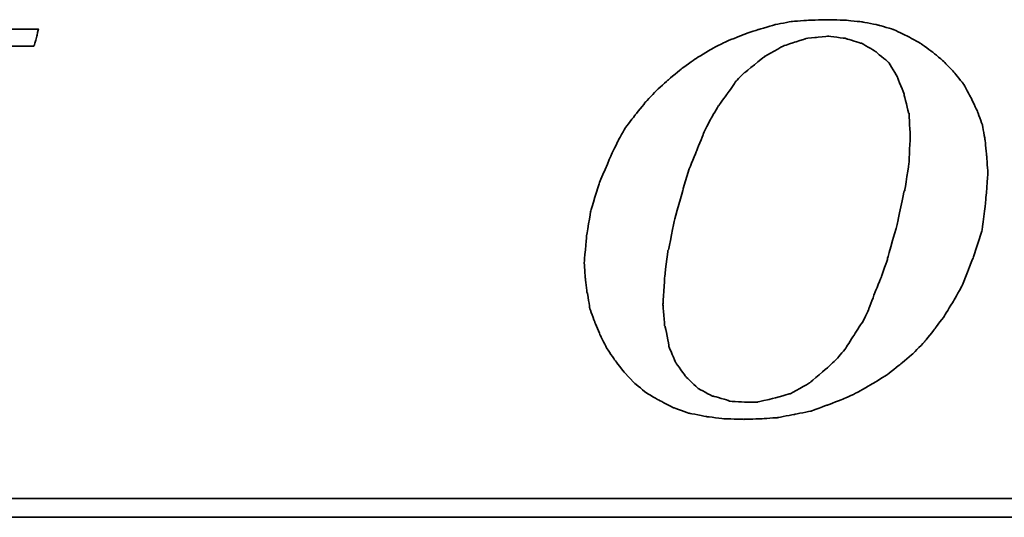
# Model space of a CAD drawing. Header units: millimetres. Extents: x 292 to 530, y -188 to -115.
# Tile 30 of 49: x 466 to 470, y -166 to -164. Entities that reach past the tile are written whole.
import ezdxf

# ---------------------------------------------------------------- set-up
doc = ezdxf.new("R2010")
doc.units = ezdxf.units.MM
doc.header["$LTSCALE"] = 0.1
doc.layers.add('DIM', color=4, linetype='CONTINUOUS')
doc.layers.add('layer 1', color=7, linetype='CONTINUOUS')

# ---------------------------------------------------------------- blocks, each defined once
blk = doc.blocks.new('TBI MOTION logo(完整正式版)')
at = {"layer": 'layer 1', "color": 22, "lineweight": 35}
for points, knots in [([(-11.34375, -6.98375), (-11.34375, -6.98375), (-10.91375, -7.43875), (-10.91375, -7.43875), (-10.91375, -7.43875), (-10.91375, -7.43875), (-10.38625, -7.87125), (-10.38625, -7.87125), (-10.38625, -7.87125), (-10.38625, -7.87125), (-9.81125, -8.20375), (-9.81125, -8.20375), (-9.81125, -8.20375), (-9.81125, -8.20375), (-9.21125, -8.51875), (-9.21125, -8.51875), (-9.21125, -8.51875), (-9.21125, -8.51875), (-8.51625, -8.75875), (-8.51625, -8.75875), (-8.51625, -8.75875), (-8.51625, -8.75875), (-7.77125, -8.90375), (-7.77125, -8.90375), (-7.77125, -8.90375), (-7.77125, -8.90375), (-6.97875, -8.99875), (-6.97875, -8.99875), (-6.97875, -8.99875), (-6.97875, -8.99875), (-6.14125, -9.02375), (-6.14125, -9.02375), (-6.14125, -9.02375), (-6.14125, -9.02375), (-5.37125, -8.99875), (-5.37125, -8.99875), (-5.37125, -8.99875), (-5.37125, -8.99875), (-4.65375, -8.94875), (-4.65375, -8.94875), (-4.65375, -8.94875), (-4.65375, -8.94875), (-3.93375, -8.80625), (-3.93375, -8.80625), (-3.93375, -8.80625), (-3.93375, -8.80625), (-3.21375, -8.66375), (-3.21375, -8.66375), (-3.21375, -8.66375), (-3.21375, -8.66375), (-2.49375, -8.39875), (-2.49375, -8.39875), (-2.49375, -8.39875), (-2.49375, -8.39875), (-1.79875, -8.13375), (-1.79875, -8.13375), (-1.79875, -8.13375), (-1.79875, -8.13375), (-1.17375, -7.84375), (-1.17375, -7.84375), (-1.17375, -7.84375), (-1.17375, -7.84375), (-0.52375, -7.46375), (-0.52375, -7.46375), (-0.52375, -7.46375), (-0.52375, -7.46375), (0.10124, -7.07875), (0.10124, -7.07875), (0.10124, -7.07875), (0.10124, -7.07875), (0.67625, -6.62375), (0.67625, -6.62375), (0.67625, -6.62375), (0.67625, -6.62375), (1.24874, -6.14375), (1.24874, -6.14375), (1.24874, -6.14375), (1.24874, -6.14375), (1.72874, -5.64125), (1.72874, -5.64125), (1.72874, -5.64125), (1.72874, -5.64125), (2.18624, -5.06375), (2.18624, -5.06375), (2.18624, -5.06375), (2.18624, -5.06375), (2.61625, -4.48874), (2.61625, -4.48874), (2.61625, -4.48874), (2.61625, -4.48874), (3.00125, -3.83874), (3.00125, -3.83874), (3.00125, -3.83874), (3.00125, -3.83874), (3.36124, -3.21374), (3.36124, -3.21374), (3.36124, -3.21374), (3.36124, -3.21374), (3.84374, -1.99125), (3.84374, -1.99125), (3.84374, -1.99125), (3.84374, -1.99125), (4.22625, -0.81875), (4.22625, -0.81875), (4.22625, -0.81875), (4.22625, -0.81875), (4.39125, 0.45624), (4.39125, 0.45624), (4.39125, 0.45624), (4.39125, 0.45624), (4.48874, 1.70124), (4.48874, 1.70124), (4.48874, 1.70124), (4.48874, 1.70124), (4.43874, 2.44625), (4.43874, 2.44625), (4.43874, 2.44625), (4.43874, 2.44625), (4.36874, 3.14125), (4.36874, 3.14125), (4.36874, 3.14125), (4.36874, 3.14125), (4.25125, 3.81125), (4.25125, 3.81125), (4.25125, 3.81125), (4.25125, 3.81125), (4.03124, 4.41125), (4.03124, 4.41125), (4.03124, 4.41125), (4.03124, 4.41125), (3.74374, 5.01125), (3.74374, 5.01125), (3.74374, 5.01125), (3.74374, 5.01125), (3.43124, 5.58875), (3.43124, 5.58875), (3.43124, 5.58875), (3.43124, 5.58875), (3.02625, 6.09125), (3.02625, 6.09125), (3.02625, 6.09125), (3.02625, 6.09125), (2.59374, 6.54875), (2.59374, 6.54875), (2.59374, 6.54875), (2.59374, 6.54875), (2.09124, 6.98125), (2.09124, 6.98125), (2.09124, 6.98125), (2.09124, 6.98125), (1.56124, 7.36625), (1.56124, 7.36625), (1.56124, 7.36625), (1.56124, 7.36625), (0.98624, 7.67625), (0.98624, 7.67625), (0.98624, 7.67625), (0.98624, 7.67625), (0.38624, 7.96375), (0.38624, 7.96375), (0.38624, 7.96375), (0.38624, 7.96375), (-0.25875, 8.15625), (-0.25875, 8.15625), (-0.25875, 8.15625), (-0.25875, 8.15625), (-0.98125, 8.30125), (-0.98125, 8.30125), (-0.98125, 8.30125), (-0.98125, 8.30125), (-1.70124, 8.37125), (-1.70124, 8.37125), (-1.70124, 8.37125), (-1.70124, 8.37125), (-2.49375, 8.39624), (-2.49375, 8.39624), (-2.49375, 8.39624), (-2.49375, 8.39624), (-3.28625, 8.37125), (-3.28625, 8.37125), (-3.28625, 8.37125), (-3.28625, 8.37125), (-4.05125, 8.32125), (-4.05125, 8.32125), (-4.05125, 8.32125), (-4.05125, 8.32125), (-4.77375, 8.18125), (-4.77375, 8.18125), (-4.77375, 8.18125), (-4.77375, 8.18125), (-5.51625, 7.96375), (-5.51625, 7.96375), (-5.51625, 7.96375), (-5.51625, 7.96375), (-6.21125, 7.72625), (-6.21125, 7.72625), (-6.21125, 7.72625), (-6.21125, 7.72625), (-6.92875, 7.43625), (-6.92875, 7.43625), (-6.92875, 7.43625), (-6.92875, 7.43625), (-7.57875, 7.10125), (-7.57875, 7.10125), (-7.57875, 7.10125), (-7.57875, 7.10125), (-8.24875, 6.69125), (-8.24875, 6.69125), (-8.24875, 6.69125), (-8.24875, 6.69125), (-8.84875, 6.26125), (-8.84875, 6.26125), (-8.84875, 6.26125), (-8.84875, 6.26125), (-9.42625, 5.78125), (-9.42625, 5.78125), (-9.42625, 5.78125), (-9.42625, 5.78125), (-9.95375, 5.30125), (-9.95375, 5.30125), (-9.95375, 5.30125), (-9.95375, 5.30125), (-10.43375, 4.79624), (-10.43375, 4.79624), (-10.43375, 4.79624), (-10.43375, 4.79624), (-10.88875, 4.22125), (-10.88875, 4.22125), (-10.88875, 4.22125), (-10.88875, 4.22125), (-11.29875, 3.69375), (-11.29875, 3.69375), (-11.29875, 3.69375), (-11.29875, 3.69375), (-11.63375, 3.09125), (-11.63375, 3.09125), (-11.63375, 3.09125), (-11.63375, 3.09125), (-11.91875, 2.49625), (-11.91875, 2.49625), (-11.91875, 2.49625), (-11.91875, 2.49625), (-12.44875, 1.24625), (-12.44875, 1.24625), (-12.44875, 1.24625), (-12.44875, 1.24625), (-12.80875, 0.06874), (-12.80875, 0.06874), (-12.80875, 0.06874), (-12.80875, 0.06874), (-12.99875, -1.07875), (-12.99875, -1.07875), (-12.99875, -1.07875), (-12.99875, -1.07875), (-13.09375, -2.18375), (-13.09375, -2.18375), (-13.09375, -2.18375), (-13.09375, -2.18375), (-13.04875, -2.85375), (-13.04875, -2.85375), (-13.04875, -2.85375), (-13.04875, -2.85375), (-12.97375, -3.50375), (-12.97375, -3.50375), (-12.97375, -3.50375), (-12.97375, -3.50375), (-12.95375, -3.50375), (-12.95375, -3.50375), (-12.95375, -3.50375), (-12.95375, -3.50375), (-12.85375, -4.17375), (-12.85375, -4.17375), (-12.85375, -4.17375), (-12.85375, -4.17375), (-12.63875, -4.77624), (-12.63875, -4.77624), (-12.63875, -4.77624), (-12.63875, -4.77624), (-12.39875, -5.35125), (-12.39875, -5.35125), (-12.39875, -5.35125), (-12.39875, -5.35125), (-12.11375, -5.92875), (-12.11375, -5.92875), (-12.11375, -5.92875), (-12.11375, -5.92875), (-11.75375, -6.45375), (-11.75375, -6.45375), (-11.75375, -6.45375), (-11.75375, -6.45375), (-11.34375, -6.98375), (-11.34375, -6.98375)], [0, 0, 0, 0, 0.01369863, 0.01369863, 0.01369863, 0.01369864, 0.02739726, 0.02739726, 0.02739726, 0.02739727, 0.04109589, 0.04109589, 0.04109589, 0.0410959, 0.05479452, 0.05479452, 0.05479452, 0.05479453, 0.06849315, 0.06849315, 0.06849315, 0.06849316, 0.08219178, 0.08219178, 0.08219178, 0.08219179, 0.09589041, 0.09589041, 0.09589041, 0.09589042, 0.10958904, 0.10958904, 0.10958904, 0.10958905, 0.12328767, 0.12328767, 0.12328767, 0.12328768, 0.1369863, 0.1369863, 0.1369863, 0.13698631, 0.15068493, 0.15068493, 0.15068493, 0.15068494, 0.16438356, 0.16438356, 0.16438356, 0.16438357, 0.17808219, 0.17808219, 0.17808219, 0.1780822, 0.19178082, 0.19178082, 0.19178082, 0.19178083, 0.20547945, 0.20547945, 0.20547945, 0.20547946, 0.21917808, 0.21917808, 0.21917808, 0.21917809, 0.23287671, 0.23287671, 0.23287671, 0.23287672, 0.24657534, 0.24657534, 0.24657534, 0.24657535, 0.26027397, 0.26027397, 0.26027397, 0.26027398, 0.2739726, 0.2739726, 0.2739726, 0.27397261, 0.28767123, 0.28767123, 0.28767123, 0.28767124, 0.30136986, 0.30136986, 0.30136986, 0.30136987, 0.31506849, 0.31506849, 0.31506849, 0.3150685, 0.32876712, 0.32876712, 0.32876712, 0.32876713, 0.34246575, 0.34246575, 0.34246575, 0.34246576, 0.35616438, 0.35616438, 0.35616438, 0.35616439, 0.36986301, 0.36986301, 0.36986301, 0.36986302, 0.38356164, 0.38356164, 0.38356164, 0.38356165, 0.39726027, 0.39726027, 0.39726027, 0.39726028, 0.4109589, 0.4109589, 0.4109589, 0.41095891, 0.42465753, 0.42465753, 0.42465753, 0.42465754, 0.43835616, 0.43835616, 0.43835616, 0.43835617, 0.45205479, 0.45205479, 0.45205479, 0.4520548, 0.46575342, 0.46575342, 0.46575342, 0.46575343, 0.47945205, 0.47945205, 0.47945205, 0.47945206, 0.49315068, 0.49315068, 0.49315068, 0.49315069, 0.50684932, 0.50684932, 0.50684932, 0.50684933, 0.52054795, 0.52054795, 0.52054795, 0.52054796, 0.53424658, 0.53424658, 0.53424658, 0.53424659, 0.54794521, 0.54794521, 0.54794521, 0.54794522, 0.56164384, 0.56164384, 0.56164384, 0.56164385, 0.57534247, 0.57534247, 0.57534247, 0.57534248, 0.5890411, 0.5890411, 0.5890411, 0.58904111, 0.60273973, 0.60273973, 0.60273973, 0.60273974, 0.61643836, 0.61643836, 0.61643836, 0.61643837, 0.63013699, 0.63013699, 0.63013699, 0.630137, 0.64383562, 0.64383562, 0.64383562, 0.64383563, 0.65753425, 0.65753425, 0.65753425, 0.65753426, 0.67123288, 0.67123288, 0.67123288, 0.67123289, 0.68493151, 0.68493151, 0.68493151, 0.68493152, 0.69863014, 0.69863014, 0.69863014, 0.69863015, 0.71232877, 0.71232877, 0.71232877, 0.71232878, 0.7260274, 0.7260274, 0.7260274, 0.72602741, 0.73972603, 0.73972603, 0.73972603, 0.73972604, 0.75342466, 0.75342466, 0.75342466, 0.75342467, 0.76712329, 0.76712329, 0.76712329, 0.7671233, 0.78082192, 0.78082192, 0.78082192, 0.78082193, 0.79452055, 0.79452055, 0.79452055, 0.79452056, 0.80821918, 0.80821918, 0.80821918, 0.80821919, 0.82191781, 0.82191781, 0.82191781, 0.82191782, 0.83561644, 0.83561644, 0.83561644, 0.83561645, 0.84931507, 0.84931507, 0.84931507, 0.84931508, 0.8630137, 0.8630137, 0.8630137, 0.86301371, 0.87671233, 0.87671233, 0.87671233, 0.87671234, 0.89041096, 0.89041096, 0.89041096, 0.89041097, 0.90410959, 0.90410959, 0.90410959, 0.9041096, 0.91780822, 0.91780822, 0.91780822, 0.91780823, 0.93150685, 0.93150685, 0.93150685, 0.93150686, 0.94520548, 0.94520548, 0.94520548, 0.94520549, 0.95890411, 0.95890411, 0.95890411, 0.95890412, 0.97260274, 0.97260274, 0.97260274, 0.97260275, 0.98630137, 0.98630137, 0.98630137, 0.98630138, 1, 1, 1, 1]), ([(-40.59125, -7.94375), (-40.59125, -7.94375), (-40.97375, -7.94375), (-40.97375, -7.94375), (-40.97375, -7.94375), (-40.97375, -7.94375), (-41.38125, -7.94375), (-41.38125, -7.94375), (-41.38125, -7.94375), (-41.38125, -7.94375), (-41.54875, -7.94375), (-41.54875, -7.94375), (-41.54875, -7.94375), (-41.54875, -7.94375), (-41.59875, -7.94375), (-41.59875, -7.94375), (-41.59875, -7.94375), (-41.59875, -7.94375), (-41.88375, -7.94375), (-41.88375, -7.94375), (-41.88375, -7.94375), (-41.88375, -7.94375), (-41.90875, -7.91875), (-41.90875, -7.91875), (-41.90875, -7.91875), (-41.90875, -7.91875), (-42.19875, -7.87125), (-42.19875, -7.87125), (-42.19875, -7.87125), (-42.19875, -7.87125), (-42.43875, -7.82375), (-42.43875, -7.82375), (-42.43875, -7.82375), (-42.43875, -7.82375), (-42.45875, -7.82375), (-42.45875, -7.82375), (-42.45875, -7.82375), (-42.45875, -7.82375), (-42.48625, -7.82375), (-42.48625, -7.82375), (-42.48625, -7.82375), (-42.48625, -7.82375), (-42.67625, -7.72375), (-42.67625, -7.72375), (-42.67625, -7.72375), (-42.67625, -7.72375), (-42.70125, -7.70375), (-42.70125, -7.70375), (-42.70125, -7.70375), (-42.70125, -7.70375), (-42.72375, -7.67875), (-42.72375, -7.67875), (-42.72375, -7.67875), (-42.72375, -7.67875), (-42.86875, -7.48875), (-42.86875, -7.48875), (-42.86875, -7.48875), (-42.86875, -7.48875), (-42.89375, -7.43875), (-42.89375, -7.43875), (-42.89375, -7.43875), (-42.89375, -7.43875), (-42.91875, -7.38875), (-42.91875, -7.38875), (-42.91875, -7.38875), (-42.91875, -7.38875), (-42.93875, -7.12875), (-42.93875, -7.12875), (-42.93875, -7.12875), (-42.93875, -7.12875), (-42.96375, -7.10375), (-42.96375, -7.10375), (-42.96375, -7.10375), (-42.96375, -7.10375), (-42.96375, -7.05375), (-42.96375, -7.05375), (-42.96375, -7.05375), (-42.96375, -7.05375), (-42.96375, -7.00875), (-42.96375, -7.00875), (-42.96375, -7.00875), (-42.96375, -7.00875), (-42.91875, -6.69625), (-42.91875, -6.69625), (-42.91875, -6.69625), (-42.91875, -6.69625), (-42.91875, -6.62375), (-42.91875, -6.62375), (-42.91875, -6.62375), (-42.91875, -6.62375), (-42.91875, -6.59625), (-42.91875, -6.59625), (-42.91875, -6.59625), (-42.91875, -6.59625), (-42.91875, -6.57375), (-42.91875, -6.57375), (-42.91875, -6.57375), (-42.91875, -6.57375), (-42.91875, -6.52875), (-42.91875, -6.52875), (-42.91875, -6.52875), (-42.91875, -6.52875), (-42.89375, -6.50375), (-42.89375, -6.50375), (-42.89375, -6.50375), (-42.89375, -6.50375), (-42.84375, -6.38375), (-42.84375, -6.38375), (-42.84375, -6.38375), (-42.84375, -6.38375), (-42.84375, -6.35875), (-42.84375, -6.35875), (-42.84375, -6.35875), (-42.84375, -6.35875), (-42.74625, -6.14375), (-42.74625, -6.14375), (-42.74625, -6.14375), (-42.74625, -6.14375), (-42.70125, -5.85375), (-42.70125, -5.85375), (-42.70125, -5.85375), (-42.70125, -5.85375), (-42.60375, -5.47125), (-42.60375, -5.47125), (-42.60375, -5.47125), (-42.60375, -5.47125), (-42.60375, -5.44875), (-42.60375, -5.44875), (-42.60375, -5.44875), (-42.60375, -5.44875), (-42.38875, -4.67875), (-42.38875, -4.67875), (-42.38875, -4.67875), (-42.38875, -4.67875), (-42.36375, -4.65375), (-42.36375, -4.65375), (-42.36375, -4.65375), (-42.36375, -4.65375), (-42.12375, -3.69625), (-42.12375, -3.69625), (-42.12375, -3.69625), (-42.12375, -3.69625), (-42.12375, -3.67374), (-42.12375, -3.67374), (-42.12375, -3.67374), (-42.12375, -3.67374), (-41.78875, -2.59374), (-41.78875, -2.59374), (-41.78875, -2.59374), (-41.78875, -2.59374), (-41.18875, -0.19375), (-41.18875, -0.19375), (-41.18875, -0.19375), (-41.18875, -0.19375), (-40.54375, 2.20624), (-40.54375, 2.20624), (-40.54375, 2.20624), (-40.54375, 2.20624), (-40.25375, 3.30875), (-40.25375, 3.30875), (-40.25375, 3.30875), (-40.25375, 3.30875), (-39.98875, 4.27125), (-39.98875, 4.27125), (-39.98875, 4.27125), (-39.98875, 4.27125), (-39.77375, 5.13125), (-39.77375, 5.13125), (-39.77375, 5.13125), (-39.77375, 5.13125), (-39.67875, 5.47125), (-39.67875, 5.47125), (-39.67875, 5.47125), (-39.67875, 5.47125), (-39.60375, 5.75625), (-39.60375, 5.75625), (-39.60375, 5.75625), (-39.60375, 5.75625), (-39.60375, 5.78125), (-39.60375, 5.78125), (-39.60375, 5.78125), (-39.60375, 5.78125), (-39.50875, 5.97125), (-39.50875, 5.97125), (-39.50875, 5.97125), (-39.50875, 5.97125), (-39.50875, 6.13875), (-39.50875, 6.13875), (-39.50875, 6.13875), (-39.50875, 6.13875), (-39.48625, 6.16625), (-39.48625, 6.16625), (-39.48625, 6.16625), (-39.48625, 6.16625), (-39.46125, 6.28625), (-39.46125, 6.28625), (-39.46125, 6.28625), (-39.46125, 6.28625), (-39.46125, 6.42625), (-39.46125, 6.42625), (-39.46125, 6.42625), (-39.46125, 6.42625), (-39.41375, 6.42625), (-39.41375, 6.42625), (-39.41375, 6.42625), (-39.41375, 6.42625), (-39.29375, 6.69125), (-39.29375, 6.69125), (-39.29375, 6.69125), (-39.29375, 6.69125), (-39.26875, 6.74125), (-39.26875, 6.74125), (-39.26875, 6.74125), (-39.26875, 6.74125), (-39.24375, 6.76625), (-39.24375, 6.76625), (-39.24375, 6.76625), (-39.24375, 6.76625), (-38.98375, 7.00624), (-38.98375, 7.00624), (-38.98375, 7.00624), (-38.98375, 7.00624), (-38.95625, 7.02624), (-38.95625, 7.02624), (-38.95625, 7.02624), (-38.95625, 7.02624), (-38.78875, 7.12624), (-38.78875, 7.12624), (-38.78875, 7.12624), (-38.78875, 7.12624), (-38.76375, 7.12624), (-38.76375, 7.12624), (-38.76375, 7.12624), (-38.76375, 7.12624), (-38.74375, 7.12624), (-38.74375, 7.12624), (-38.74375, 7.12624), (-38.74375, 7.12624), (-38.52875, 7.17125), (-38.52875, 7.17125), (-38.52875, 7.17125), (-38.52875, 7.17125), (-38.52875, 7.19624), (-38.52875, 7.19624), (-38.52875, 7.19624), (-38.52875, 7.19624), (-38.50375, 7.19624), (-38.50375, 7.19624), (-38.50375, 7.19624), (-38.50375, 7.19624), (-38.26125, 7.21875), (-38.26125, 7.21875), (-38.26125, 7.21875), (-38.26125, 7.21875), (-38.23875, 7.24624), (-38.23875, 7.24624), (-38.23875, 7.24624), (-38.23875, 7.24624), (-38.21625, 7.24624), (-38.21625, 7.24624), (-38.21625, 7.24624), (-38.21625, 7.24624), (-38.18875, 7.24624), (-38.18875, 7.24624), (-38.18875, 7.24624), (-38.18875, 7.24624), (-37.90375, 7.24624), (-37.90375, 7.24624), (-37.90375, 7.24624), (-37.90375, 7.24624), (-37.85375, 7.24624), (-37.85375, 7.24624), (-37.85375, 7.24624), (-37.85375, 7.24624), (-37.75875, 7.24624), (-37.75875, 7.24624), (-37.75875, 7.24624), (-37.75875, 7.24624), (-37.42375, 7.24624), (-37.42375, 7.24624), (-37.42375, 7.24624), (-37.42375, 7.24624), (-37.08875, 7.24624), (-37.08875, 7.24624), (-37.08875, 7.24624), (-37.08875, 7.24624), (-37.06375, 7.24624), (-37.06375, 7.24624), (-37.06375, 7.24624), (-37.06375, 7.24624), (-37.06375, 7.26624), (-37.06375, 7.26624), (-37.06375, 7.26624), (-37.06375, 7.26624), (-37.03875, 7.29125), (-37.03875, 7.29125), (-37.03875, 7.29125), (-37.03875, 7.29125), (-37.03875, 7.31625), (-37.03875, 7.31625), (-37.03875, 7.31625), (-37.03875, 7.31625), (-36.94125, 7.67625), (-36.94125, 7.67625), (-36.94125, 7.67625), (-36.94125, 7.67625), (-36.86875, 7.98625), (-36.86875, 7.98625), (-36.86875, 7.98625), (-36.86875, 7.98625), (-36.98875, 7.98625), (-36.98875, 7.98625), (-36.98875, 7.98625), (-36.98875, 7.98625), (-37.42375, 7.98625), (-37.42375, 7.98625), (-37.42375, 7.98625), (-37.42375, 7.98625), (-37.94875, 7.98625), (-37.94875, 7.98625), (-37.94875, 7.98625), (-37.94875, 7.98625), (-38.57375, 7.98625), (-38.57375, 7.98625), (-38.57375, 7.98625), (-38.57375, 7.98625), (-39.29375, 7.98625), (-39.29375, 7.98625), (-39.29375, 7.98625), (-39.29375, 7.98625), (-40.82875, 7.98625), (-40.82875, 7.98625), (-40.82875, 7.98625), (-40.82875, 7.98625), (-42.36375, 7.98625), (-42.36375, 7.98625), (-42.36375, 7.98625), (-42.36375, 7.98625), (-43.08375, 7.98625), (-43.08375, 7.98625), (-43.08375, 7.98625), (-43.08375, 7.98625), (-43.70875, 7.98625), (-43.70875, 7.98625), (-43.70875, 7.98625), (-43.70875, 7.98625), (-44.23375, 7.98625), (-44.23375, 7.98625), (-44.23375, 7.98625), (-44.23375, 7.98625), (-44.66875, 7.98625), (-44.66875, 7.98625), (-44.66875, 7.98625), (-44.66875, 7.98625), (-44.88375, 7.98625), (-44.88375, 7.98625), (-44.88375, 7.98625), (-44.88375, 7.98625), (-44.90875, 7.94125), (-44.90875, 7.94125), (-44.90875, 7.94125), (-44.90875, 7.94125), (-44.90875, 7.91625), (-44.90875, 7.91625), (-44.90875, 7.91625), (-44.90875, 7.91625), (-45.00375, 7.55625), (-45.00375, 7.55625), (-45.00375, 7.55625), (-45.00375, 7.55625), (-45.05375, 7.24624), (-45.05375, 7.24624), (-45.05375, 7.24624), (-45.05375, 7.24624), (-44.61875, 7.24624), (-44.61875, 7.24624), (-44.61875, 7.24624), (-44.61875, 7.24624), (-44.11375, 7.24624), (-44.11375, 7.24624), (-44.11375, 7.24624), (-44.11375, 7.24624), (-43.99375, 7.24624), (-43.99375, 7.24624), (-43.99375, 7.24624), (-43.99375, 7.24624), (-43.94625, 7.24624), (-43.94625, 7.24624), (-43.94625, 7.24624), (-43.94625, 7.24624), (-43.92374, 7.24624), (-43.92374, 7.24624), (-43.92374, 7.24624), (-43.92374, 7.24624), (-43.65875, 7.24624), (-43.65875, 7.24624), (-43.65875, 7.24624), (-43.65875, 7.24624), (-43.63875, 7.21875), (-43.63875, 7.21875), (-43.63875, 7.21875), (-43.63875, 7.21875), (-43.46875, 7.19624), (-43.46875, 7.19624), (-43.46875, 7.19624), (-43.46875, 7.19624), (-43.39875, 7.19624), (-43.39875, 7.19624), (-43.39875, 7.19624), (-43.39875, 7.19624), (-43.37125, 7.17125), (-43.37125, 7.17125), (-43.37125, 7.17125), (-43.37125, 7.17125), (-43.34875, 7.17125), (-43.34875, 7.17125), (-43.34875, 7.17125), (-43.34875, 7.17125), (-43.20375, 7.12624), (-43.20375, 7.12624), (-43.20375, 7.12624), (-43.20375, 7.12624), (-43.05875, 7.07624), (-43.05875, 7.07624), (-43.05875, 7.07624), (-43.05875, 7.07624), (-43.01375, 7.07624), (-43.01375, 7.07624), (-43.01375, 7.07624), (-43.01375, 7.07624), (-42.98875, 7.02624), (-42.98875, 7.02624), (-42.98875, 7.02624), (-42.98875, 7.02624), (-42.79875, 6.86125), (-42.79875, 6.86125), (-42.79875, 6.86125), (-42.79875, 6.86125), (-42.77375, 6.81125), (-42.77375, 6.81125), (-42.77375, 6.81125), (-42.77375, 6.81125), (-42.74625, 6.76625), (-42.74625, 6.76625), (-42.74625, 6.76625), (-42.74625, 6.76625), (-42.72375, 6.47625), (-42.72375, 6.47625), (-42.72375, 6.47625), (-42.72375, 6.47625), (-42.70125, 6.45124), (-42.70125, 6.45124), (-42.70125, 6.45124), (-42.70125, 6.45124), (-42.70125, 6.42625), (-42.70125, 6.42625), (-42.70125, 6.42625), (-42.70125, 6.42625), (-42.72375, 6.40625), (-42.72375, 6.40625), (-42.72375, 6.40625), (-42.72375, 6.40625), (-42.74625, 5.97125), (-42.74625, 5.97125), (-42.74625, 5.97125), (-42.74625, 5.97125), (-42.74625, 5.94625), (-42.74625, 5.94625), (-42.74625, 5.94625), (-42.74625, 5.94625), (-42.74625, 5.92625), (-42.74625, 5.92625), (-42.74625, 5.92625), (-42.74625, 5.92625), (-42.77375, 5.87625), (-42.77375, 5.87625), (-42.77375, 5.87625), (-42.77375, 5.87625), (-42.81875, 5.80625), (-42.81875, 5.80625), (-42.81875, 5.80625), (-42.81875, 5.80625), (-42.86875, 5.63625), (-42.86875, 5.63625), (-42.86875, 5.63625), (-42.86875, 5.63625), (-42.91875, 5.39625), (-42.91875, 5.39625), (-42.91875, 5.39625), (-42.91875, 5.39625), (-42.91875, 5.37124), (-42.91875, 5.37124), (-42.91875, 5.37124), (-42.91875, 5.37124), (-43.01375, 5.10874), (-43.01375, 5.10874), (-43.01375, 5.10874), (-43.01375, 5.10874), (-43.10875, 4.77124), (-43.10875, 4.77124), (-43.10875, 4.77124), (-43.10875, 4.77124), (-43.29875, 3.95625), (-43.29875, 3.95625), (-43.29875, 3.95625), (-43.29875, 3.95625), (-43.58875, 2.95125), (-43.58875, 2.95125), (-43.58875, 2.95125), (-43.58875, 2.95125), (-43.87375, 1.87125), (-43.87375, 1.87125), (-43.87375, 1.87125), (-43.87375, 1.87125), (-44.52625, -0.50374), (-44.52625, -0.50374), (-44.52625, -0.50374), (-44.52625, -0.50374), (-45.14875, -2.85375), (-45.14875, -2.85375), (-45.14875, -2.85375), (-45.14875, -2.85375), (-45.43375, -3.95875), (-45.43375, -3.95875), (-45.43375, -3.95875), (-45.43375, -3.95875), (-45.69875, -4.96875), (-45.69875, -4.96875), (-45.69875, -4.96875), (-45.69875, -4.96875), (-45.91375, -5.78375), (-45.91375, -5.78375), (-45.91375, -5.78375), (-45.91375, -5.78375), (-46.01375, -6.11875), (-46.01375, -6.11875), (-46.01375, -6.11875), (-46.01375, -6.11875), (-46.01375, -6.14375), (-46.01375, -6.14375), (-46.01375, -6.14375), (-46.01375, -6.14375), (-46.10875, -6.40875), (-46.10875, -6.40875), (-46.10875, -6.40875), (-46.10875, -6.40875), (-46.15375, -6.64875), (-46.15375, -6.64875), (-46.15375, -6.64875), (-46.15375, -6.64875), (-46.20375, -6.83875), (-46.20375, -6.83875), (-46.20375, -6.83875), (-46.20375, -6.83875), (-46.22875, -6.93375), (-46.22875, -6.93375), (-46.22875, -6.93375), (-46.22875, -6.93375), (-46.22875, -7.07875), (-46.22875, -7.07875), (-46.22875, -7.07875), (-46.22875, -7.07875), (-46.27375, -7.07875), (-46.27375, -7.07875), (-46.27375, -7.07875), (-46.27375, -7.07875), (-46.39375, -7.34375), (-46.39375, -7.34375), (-46.39375, -7.34375), (-46.39375, -7.34375), (-46.39375, -7.36875), (-46.39375, -7.36875), (-46.39375, -7.36875), (-46.39375, -7.36875), (-46.42125, -7.38875), (-46.42125, -7.38875), (-46.42125, -7.38875), (-46.42125, -7.38875), (-46.68375, -7.67875), (-46.68375, -7.67875), (-46.68375, -7.67875), (-46.68375, -7.67875), (-46.70875, -7.70375), (-46.70875, -7.70375), (-46.70875, -7.70375), (-46.70875, -7.70375), (-46.75375, -7.72375), (-46.75375, -7.72375), (-46.75375, -7.72375), (-46.75375, -7.72375), (-47.08875, -7.87125), (-47.08875, -7.87125), (-47.08875, -7.87125), (-47.08875, -7.87125), (-47.11625, -7.87125), (-47.11625, -7.87125), (-47.11625, -7.87125), (-47.11625, -7.87125), (-47.13875, -7.89375), (-47.13875, -7.89375), (-47.13875, -7.89375), (-47.13875, -7.89375), (-47.56875, -7.91875), (-47.56875, -7.91875), (-47.56875, -7.91875), (-47.56875, -7.91875), (-47.59625, -7.94375), (-47.59625, -7.94375), (-47.59625, -7.94375), (-47.59625, -7.94375), (-47.64375, -7.94375), (-47.64375, -7.94375), (-47.64375, -7.94375), (-47.64375, -7.94375), (-47.73625, -7.94375), (-47.73625, -7.94375), (-47.73625, -7.94375), (-47.73625, -7.94375), (-48.07375, -7.94375), (-48.07375, -7.94375), (-48.07375, -7.94375), (-48.07375, -7.94375), (-48.36125, -7.94375), (-48.36125, -7.94375), (-48.36125, -7.94375), (-48.36125, -7.94375), (-48.36125, -7.96625), (-48.36125, -7.96625), (-48.36125, -7.96625), (-48.36125, -7.96625), (-48.36125, -7.99125), (-48.36125, -7.99125), (-48.36125, -7.99125), (-48.36125, -7.99125), (-48.38875, -8.01375), (-48.38875, -8.01375), (-48.38875, -8.01375), (-48.38875, -8.01375), (-48.50875, -8.34875), (-48.50875, -8.34875), (-48.50875, -8.34875), (-48.50875, -8.34875), (-48.55375, -8.68625), (-48.55375, -8.68625), (-48.55375, -8.68625), (-48.55375, -8.68625), (-48.45875, -8.68625), (-48.45875, -8.68625), (-48.45875, -8.68625), (-48.45875, -8.68625), (-48.07375, -8.68625), (-48.07375, -8.68625), (-48.07375, -8.68625), (-48.07375, -8.68625), (-47.52375, -8.68625), (-47.52375, -8.68625), (-47.52375, -8.68625), (-47.52375, -8.68625), (-46.92375, -8.68625), (-46.92375, -8.68625), (-46.92375, -8.68625), (-46.92375, -8.68625), (-46.25375, -8.68625), (-46.25375, -8.68625), (-46.25375, -8.68625), (-46.25375, -8.68625), (-46.20375, -8.68625), (-46.20375, -8.68625), (-46.20375, -8.68625), (-46.20375, -8.68625), (-44.71375, -8.68625), (-44.71375, -8.68625), (-44.71375, -8.68625), (-44.71375, -8.68625), (-43.22875, -8.68625), (-43.22875, -8.68625), (-43.22875, -8.68625), (-43.22875, -8.68625), (-42.55875, -8.68625), (-42.55875, -8.68625), (-42.55875, -8.68625), (-42.55875, -8.68625), (-42.50875, -8.68625), (-42.50875, -8.68625), (-42.50875, -8.68625), (-42.50875, -8.68625), (-41.93375, -8.68625), (-41.93375, -8.68625), (-41.93375, -8.68625), (-41.93375, -8.68625), (-41.38125, -8.68625), (-41.38125, -8.68625), (-41.38125, -8.68625), (-41.38125, -8.68625), (-40.97375, -8.68625), (-40.97375, -8.68625), (-40.97375, -8.68625), (-40.97375, -8.68625), (-40.78125, -8.68625), (-40.78125, -8.68625), (-40.78125, -8.68625), (-40.78125, -8.68625), (-40.78125, -8.63875), (-40.78125, -8.63875), (-40.78125, -8.63875), (-40.78125, -8.63875), (-40.75875, -8.63875), (-40.75875, -8.63875), (-40.75875, -8.63875), (-40.75875, -8.63875), (-40.66375, -8.27875), (-40.66375, -8.27875), (-40.66375, -8.27875), (-40.66375, -8.27875), (-40.59125, -7.94375), (-40.59125, -7.94375)], [0, 0, 0, 0, 0.00558659, 0.00558659, 0.00558659, 0.0055866, 0.01117318, 0.01117318, 0.01117318, 0.01117319, 0.01675978, 0.01675978, 0.01675978, 0.01675979, 0.02234637, 0.02234637, 0.02234637, 0.02234638, 0.02793296, 0.02793296, 0.02793296, 0.02793297, 0.03351955, 0.03351955, 0.03351955, 0.03351956, 0.03910615, 0.03910615, 0.03910615, 0.03910616, 0.04469274, 0.04469274, 0.04469274, 0.04469275, 0.05027933, 0.05027933, 0.05027933, 0.05027934, 0.05586592, 0.05586592, 0.05586592, 0.05586593, 0.06145251, 0.06145251, 0.06145251, 0.06145252, 0.06703911, 0.06703911, 0.06703911, 0.06703912, 0.0726257, 0.0726257, 0.0726257, 0.07262571, 0.07821229, 0.07821229, 0.07821229, 0.0782123, 0.08379888, 0.08379888, 0.08379888, 0.08379889, 0.08938547, 0.08938547, 0.08938547, 0.08938548, 0.09497207, 0.09497207, 0.09497207, 0.09497208, 0.10055866, 0.10055866, 0.10055866, 0.10055867, 0.10614525, 0.10614525, 0.10614525, 0.10614526, 0.11173184, 0.11173184, 0.11173184, 0.11173185, 0.11731844, 0.11731844, 0.11731844, 0.11731845, 0.12290503, 0.12290503, 0.12290503, 0.12290504, 0.12849162, 0.12849162, 0.12849162, 0.12849163, 0.13407821, 0.13407821, 0.13407821, 0.13407822, 0.1396648, 0.1396648, 0.1396648, 0.13966481, 0.1452514, 0.1452514, 0.1452514, 0.14525141, 0.15083799, 0.15083799, 0.15083799, 0.150838, 0.15642458, 0.15642458, 0.15642458, 0.15642459, 0.16201117, 0.16201117, 0.16201117, 0.16201118, 0.16759777, 0.16759777, 0.16759777, 0.16759778, 0.17318436, 0.17318436, 0.17318436, 0.17318437, 0.17877095, 0.17877095, 0.17877095, 0.17877096, 0.18435754, 0.18435754, 0.18435754, 0.18435755, 0.18994413, 0.18994413, 0.18994413, 0.18994414, 0.19553073, 0.19553073, 0.19553073, 0.19553074, 0.20111732, 0.20111732, 0.20111732, 0.20111733, 0.20670391, 0.20670391, 0.20670391, 0.20670392, 0.2122905, 0.2122905, 0.2122905, 0.21229051, 0.21787709, 0.21787709, 0.21787709, 0.2178771, 0.22346369, 0.22346369, 0.22346369, 0.2234637, 0.22905028, 0.22905028, 0.22905028, 0.22905029, 0.23463687, 0.23463687, 0.23463687, 0.23463688, 0.24022346, 0.24022346, 0.24022346, 0.24022347, 0.24581006, 0.24581006, 0.24581006, 0.24581007, 0.25139665, 0.25139665, 0.25139665, 0.25139666, 0.25698324, 0.25698324, 0.25698324, 0.25698325, 0.26256983, 0.26256983, 0.26256983, 0.26256984, 0.26815642, 0.26815642, 0.26815642, 0.26815643, 0.27374302, 0.27374302, 0.27374302, 0.27374303, 0.27932961, 0.27932961, 0.27932961, 0.27932962, 0.2849162, 0.2849162, 0.2849162, 0.28491621, 0.29050279, 0.29050279, 0.29050279, 0.2905028, 0.29608939, 0.29608939, 0.29608939, 0.2960894, 0.30167598, 0.30167598, 0.30167598, 0.30167599, 0.30726257, 0.30726257, 0.30726257, 0.30726258, 0.31284916, 0.31284916, 0.31284916, 0.31284917, 0.31843575, 0.31843575, 0.31843575, 0.31843576, 0.32402235, 0.32402235, 0.32402235, 0.32402236, 0.32960894, 0.32960894, 0.32960894, 0.32960895, 0.33519553, 0.33519553, 0.33519553, 0.33519554, 0.34078212, 0.34078212, 0.34078212, 0.34078213, 0.34636872, 0.34636872, 0.34636872, 0.34636873, 0.35195531, 0.35195531, 0.35195531, 0.35195532, 0.3575419, 0.3575419, 0.3575419, 0.35754191, 0.36312849, 0.36312849, 0.36312849, 0.3631285, 0.36871508, 0.36871508, 0.36871508, 0.36871509, 0.37430168, 0.37430168, 0.37430168, 0.37430169, 0.37988827, 0.37988827, 0.37988827, 0.37988828, 0.38547486, 0.38547486, 0.38547486, 0.38547487, 0.39106145, 0.39106145, 0.39106145, 0.39106146, 0.39664804, 0.39664804, 0.39664804, 0.39664805, 0.40223464, 0.40223464, 0.40223464, 0.40223465, 0.40782123, 0.40782123, 0.40782123, 0.40782124, 0.41340782, 0.41340782, 0.41340782, 0.41340783, 0.41899441, 0.41899441, 0.41899441, 0.41899442, 0.42458101, 0.42458101, 0.42458101, 0.42458102, 0.4301676, 0.4301676, 0.4301676, 0.43016761, 0.43575419, 0.43575419, 0.43575419, 0.4357542, 0.44134078, 0.44134078, 0.44134078, 0.44134079, 0.44692737, 0.44692737, 0.44692737, 0.44692738, 0.45251397, 0.45251397, 0.45251397, 0.45251398, 0.45810056, 0.45810056, 0.45810056, 0.45810057, 0.46368715, 0.46368715, 0.46368715, 0.46368716, 0.46927374, 0.46927374, 0.46927374, 0.46927375, 0.47486034, 0.47486034, 0.47486034, 0.47486035, 0.48044693, 0.48044693, 0.48044693, 0.48044694, 0.48603352, 0.48603352, 0.48603352, 0.48603353, 0.49162011, 0.49162011, 0.49162011, 0.49162012, 0.4972067, 0.4972067, 0.4972067, 0.49720671, 0.5027933, 0.5027933, 0.5027933, 0.50279331, 0.50837989, 0.50837989, 0.50837989, 0.5083799, 0.51396648, 0.51396648, 0.51396648, 0.51396649, 0.51955307, 0.51955307, 0.51955307, 0.51955308, 0.52513966, 0.52513966, 0.52513966, 0.52513967, 0.53072626, 0.53072626, 0.53072626, 0.53072627, 0.53631285, 0.53631285, 0.53631285, 0.53631286, 0.54189944, 0.54189944, 0.54189944, 0.54189945, 0.54748603, 0.54748603, 0.54748603, 0.54748604, 0.55307263, 0.55307263, 0.55307263, 0.55307264, 0.55865922, 0.55865922, 0.55865922, 0.55865923, 0.56424581, 0.56424581, 0.56424581, 0.56424582, 0.5698324, 0.5698324, 0.5698324, 0.56983241, 0.57541899, 0.57541899, 0.57541899, 0.575419, 0.58100559, 0.58100559, 0.58100559, 0.5810056, 0.58659218, 0.58659218, 0.58659218, 0.58659219, 0.59217877, 0.59217877, 0.59217877, 0.59217878, 0.59776536, 0.59776536, 0.59776536, 0.59776537, 0.60335196, 0.60335196, 0.60335196, 0.60335197, 0.60893855, 0.60893855, 0.60893855, 0.60893856, 0.61452514, 0.61452514, 0.61452514, 0.61452515, 0.62011173, 0.62011173, 0.62011173, 0.62011174, 0.62569832, 0.62569832, 0.62569832, 0.62569833, 0.63128492, 0.63128492, 0.63128492, 0.63128493, 0.63687151, 0.63687151, 0.63687151, 0.63687152, 0.6424581, 0.6424581, 0.6424581, 0.64245811, 0.64804469, 0.64804469, 0.64804469, 0.6480447, 0.65363128, 0.65363128, 0.65363128, 0.65363129, 0.65921788, 0.65921788, 0.65921788, 0.65921789, 0.66480447, 0.66480447, 0.66480447, 0.66480448, 0.67039106, 0.67039106, 0.67039106, 0.67039107, 0.67597765, 0.67597765, 0.67597765, 0.67597766, 0.68156425, 0.68156425, 0.68156425, 0.68156426, 0.68715084, 0.68715084, 0.68715084, 0.68715085, 0.69273743, 0.69273743, 0.69273743, 0.69273744, 0.69832402, 0.69832402, 0.69832402, 0.69832403, 0.70391061, 0.70391061, 0.70391061, 0.70391062, 0.70949721, 0.70949721, 0.70949721, 0.70949722, 0.7150838, 0.7150838, 0.7150838, 0.71508381, 0.72067039, 0.72067039, 0.72067039, 0.7206704, 0.72625698, 0.72625698, 0.72625698, 0.72625699, 0.73184358, 0.73184358, 0.73184358, 0.73184359, 0.73743017, 0.73743017, 0.73743017, 0.73743018, 0.74301676, 0.74301676, 0.74301676, 0.74301677, 0.74860335, 0.74860335, 0.74860335, 0.74860336, 0.75418994, 0.75418994, 0.75418994, 0.75418995, 0.75977654, 0.75977654, 0.75977654, 0.75977655, 0.76536313, 0.76536313, 0.76536313, 0.76536314, 0.77094972, 0.77094972, 0.77094972, 0.77094973, 0.77653631, 0.77653631, 0.77653631, 0.77653632, 0.78212291, 0.78212291, 0.78212291, 0.78212292, 0.7877095, 0.7877095, 0.7877095, 0.78770951, 0.79329609, 0.79329609, 0.79329609, 0.7932961, 0.79888268, 0.79888268, 0.79888268, 0.79888269, 0.80446927, 0.80446927, 0.80446927, 0.80446928, 0.81005587, 0.81005587, 0.81005587, 0.81005588, 0.81564246, 0.81564246, 0.81564246, 0.81564247, 0.82122905, 0.82122905, 0.82122905, 0.82122906, 0.82681564, 0.82681564, 0.82681564, 0.82681565, 0.83240223, 0.83240223, 0.83240223, 0.83240224, 0.83798883, 0.83798883, 0.83798883, 0.83798884, 0.84357542, 0.84357542, 0.84357542, 0.84357543, 0.84916201, 0.84916201, 0.84916201, 0.84916202, 0.8547486, 0.8547486, 0.8547486, 0.85474861, 0.8603352, 0.8603352, 0.8603352, 0.86033521, 0.86592179, 0.86592179, 0.86592179, 0.8659218, 0.87150838, 0.87150838, 0.87150838, 0.87150839, 0.87709497, 0.87709497, 0.87709497, 0.87709498, 0.88268156, 0.88268156, 0.88268156, 0.88268157, 0.88826816, 0.88826816, 0.88826816, 0.88826817, 0.89385475, 0.89385475, 0.89385475, 0.89385476, 0.89944134, 0.89944134, 0.89944134, 0.89944135, 0.90502793, 0.90502793, 0.90502793, 0.90502794, 0.91061453, 0.91061453, 0.91061453, 0.91061454, 0.91620112, 0.91620112, 0.91620112, 0.91620113, 0.92178771, 0.92178771, 0.92178771, 0.92178772, 0.9273743, 0.9273743, 0.9273743, 0.92737431, 0.93296089, 0.93296089, 0.93296089, 0.9329609, 0.93854749, 0.93854749, 0.93854749, 0.9385475, 0.94413408, 0.94413408, 0.94413408, 0.94413409, 0.94972067, 0.94972067, 0.94972067, 0.94972068, 0.95530726, 0.95530726, 0.95530726, 0.95530727, 0.96089385, 0.96089385, 0.96089385, 0.96089386, 0.96648045, 0.96648045, 0.96648045, 0.96648046, 0.97206704, 0.97206704, 0.97206704, 0.97206705, 0.97765363, 0.97765363, 0.97765363, 0.97765364, 0.98324022, 0.98324022, 0.98324022, 0.98324023, 0.98882682, 0.98882682, 0.98882682, 0.98882683, 0.99441341, 0.99441341, 0.99441341, 0.99441342, 1, 1, 1, 1]), ([(-8.77875, 1.03124), (-8.77875, 1.03124), (-8.51625, 1.89625), (-8.51625, 1.89625), (-8.51625, 1.89625), (-8.51625, 1.89625), (-8.20375, 2.66375), (-8.20375, 2.66375), (-8.20375, 2.66375), (-8.20375, 2.66375), (-7.91625, 3.38125), (-7.91625, 3.38125), (-7.91625, 3.38125), (-7.91625, 3.38125), (-7.91625, 3.40624), (-7.91625, 3.40624), (-7.91625, 3.40624), (-7.91625, 3.40624), (-7.57875, 4.07624), (-7.57875, 4.07624), (-7.57875, 4.07624), (-7.57875, 4.07624), (-7.24375, 4.65125), (-7.24375, 4.65125), (-7.24375, 4.65125), (-7.24375, 4.65125), (-7.21875, 4.65125), (-7.21875, 4.65125), (-7.21875, 4.65125), (-7.21875, 4.65125), (-7.21875, 4.67624), (-7.21875, 4.67624), (-7.21875, 4.67624), (-7.21875, 4.67624), (-6.83625, 5.20375), (-6.83625, 5.20375), (-6.83625, 5.20375), (-6.83625, 5.20375), (-6.49875, 5.68625), (-6.49875, 5.68625), (-6.49875, 5.68625), (-6.49875, 5.68625), (-6.49875, 5.70625), (-6.49875, 5.70625), (-6.49875, 5.70625), (-6.49875, 5.70625), (-6.11625, 6.09125), (-6.11625, 6.09125), (-6.11625, 6.09125), (-6.11625, 6.09125), (-6.09125, 6.09125), (-6.09125, 6.09125), (-6.09125, 6.09125), (-6.09125, 6.09125), (-5.27375, 6.76625), (-5.27375, 6.76625), (-5.27375, 6.76625), (-5.27375, 6.76625), (-5.24875, 6.76625), (-5.24875, 6.76625), (-5.24875, 6.76625), (-5.24875, 6.76625), (-5.24875, 6.78625), (-5.24875, 6.78625), (-5.24875, 6.78625), (-5.24875, 6.78625), (-4.38875, 7.26624), (-4.38875, 7.26624), (-4.38875, 7.26624), (-4.38875, 7.26624), (-4.36125, 7.26624), (-4.36125, 7.26624), (-4.36125, 7.26624), (-4.36125, 7.26624), (-3.93375, 7.41125), (-3.93375, 7.41125), (-3.93375, 7.41125), (-3.93375, 7.41125), (-3.47375, 7.55625), (-3.47375, 7.55625), (-3.47375, 7.55625), (-3.47375, 7.55625), (-3.45375, 7.55625), (-3.45375, 7.55625), (-3.45375, 7.55625), (-3.45375, 7.55625), (-3.42875, 7.58124), (-3.42875, 7.58124), (-3.42875, 7.58124), (-3.42875, 7.58124), (-2.97375, 7.62625), (-2.97375, 7.62625), (-2.97375, 7.62625), (-2.97375, 7.62625), (-2.49375, 7.67625), (-2.49375, 7.67625), (-2.49375, 7.67625), (-2.49375, 7.67625), (-2.46875, 7.67625), (-2.46875, 7.67625), (-2.46875, 7.67625), (-2.46875, 7.67625), (-1.70124, 7.58124), (-1.70124, 7.58124), (-1.70124, 7.58124), (-1.70124, 7.58124), (-1.67875, 7.55625), (-1.67875, 7.55625), (-1.67875, 7.55625), (-1.67875, 7.55625), (-1.65375, 7.55625), (-1.65375, 7.55625), (-1.65375, 7.55625), (-1.65375, 7.55625), (-1.03125, 7.36625), (-1.03125, 7.36625), (-1.03125, 7.36625), (-1.03125, 7.36625), (-1.00625, 7.36625), (-1.00625, 7.36625), (-1.00625, 7.36625), (-1.00625, 7.36625), (-0.43124, 7.02624), (-0.43124, 7.02624), (-0.43124, 7.02624), (-0.43124, 7.02624), (-0.40625, 7.00624), (-0.40625, 7.00624), (-0.40625, 7.00624), (-0.40625, 7.00624), (0.12124, 6.57124), (0.12124, 6.57124), (0.12124, 6.57124), (0.12124, 6.57124), (0.14624, 6.54875), (0.14624, 6.54875), (0.14624, 6.54875), (0.14624, 6.54875), (0.17124, 6.52375), (0.17124, 6.52375), (0.17124, 6.52375), (0.17124, 6.52375), (0.55625, 5.89875), (0.55625, 5.89875), (0.55625, 5.89875), (0.55625, 5.89875), (0.55625, 5.87625), (0.55625, 5.87625), (0.55625, 5.87625), (0.55625, 5.87625), (0.84124, 5.15625), (0.84124, 5.15625), (0.84124, 5.15625), (0.84124, 5.15625), (0.84124, 5.13125), (0.84124, 5.13125), (0.84124, 5.13125), (0.84124, 5.13125), (1.03624, 4.31875), (1.03624, 4.31875), (1.03624, 4.31875), (1.03624, 4.31875), (1.05624, 4.31875), (1.05624, 4.31875), (1.05624, 4.31875), (1.05624, 4.31875), (1.05624, 4.29125), (1.05624, 4.29125), (1.05624, 4.29125), (1.05624, 4.29125), (1.10625, 3.33125), (1.10625, 3.33125), (1.10625, 3.33125), (1.10625, 3.33125), (1.10625, 3.30875), (1.10625, 3.30875), (1.10625, 3.30875), (1.10625, 3.30875), (1.05624, 2.20624), (1.05624, 2.20624), (1.05624, 2.20624), (1.05624, 2.20624), (1.05624, 2.18124), (1.05624, 2.18124), (1.05624, 2.18124), (1.05624, 2.18124), (0.86624, 0.93624), (0.86624, 0.93624), (0.86624, 0.93624), (0.86624, 0.93624), (0.84124, 0.93624), (0.84124, 0.93624), (0.84124, 0.93624), (0.84124, 0.93624), (0.55625, -0.45874), (0.55625, -0.45874), (0.55625, -0.45874), (0.55625, -0.45874), (0.12124, -1.99125), (0.12124, -1.99125), (0.12124, -1.99125), (0.12124, -1.99125), (0.12124, -2.01874), (0.12124, -2.01874), (0.12124, -2.01874), (0.12124, -2.01874), (-0.13874, -2.78375), (-0.13874, -2.78375), (-0.13874, -2.78375), (-0.13874, -2.78375), (-0.43124, -3.50375), (-0.43124, -3.50375), (-0.43124, -3.50375), (-0.43124, -3.50375), (-0.69375, -4.19875), (-0.69375, -4.19875), (-0.69375, -4.19875), (-0.69375, -4.19875), (-0.69375, -4.22375), (-0.69375, -4.22375), (-0.69375, -4.22375), (-0.69375, -4.22375), (-0.98125, -4.82374), (-0.98125, -4.82374), (-0.98125, -4.82374), (-0.98125, -4.82374), (-1.00625, -4.82374), (-1.00625, -4.82374), (-1.00625, -4.82374), (-1.00625, -4.82374), (-1.33875, -5.35125), (-1.33875, -5.35125), (-1.33875, -5.35125), (-1.33875, -5.35125), (-1.67875, -5.87875), (-1.67875, -5.87875), (-1.67875, -5.87875), (-1.67875, -5.87875), (-1.67875, -5.90375), (-1.67875, -5.90375), (-1.67875, -5.90375), (-1.67875, -5.90375), (-2.05875, -6.35875), (-2.05875, -6.35875), (-2.05875, -6.35875), (-2.05875, -6.35875), (-2.08375, -6.38375), (-2.08375, -6.38375), (-2.08375, -6.38375), (-2.08375, -6.38375), (-2.46875, -6.74375), (-2.46875, -6.74375), (-2.46875, -6.74375), (-2.46875, -6.74375), (-3.25875, -7.41625), (-3.25875, -7.41625), (-3.25875, -7.41625), (-3.25875, -7.41625), (-3.28625, -7.43875), (-3.28625, -7.43875), (-3.28625, -7.43875), (-3.28625, -7.43875), (-4.12375, -7.91875), (-4.12375, -7.91875), (-4.12375, -7.91875), (-4.12375, -7.91875), (-4.14875, -7.91875), (-4.14875, -7.91875), (-4.14875, -7.91875), (-4.14875, -7.91875), (-4.17125, -7.91875), (-4.17125, -7.91875), (-4.17125, -7.91875), (-4.17125, -7.91875), (-5.03375, -8.15875), (-5.03375, -8.15875), (-5.03375, -8.15875), (-5.03375, -8.15875), (-5.51625, -8.25625), (-5.51625, -8.25625), (-5.51625, -8.25625), (-5.51625, -8.25625), (-5.54125, -8.27875), (-5.54125, -8.27875), (-5.54125, -8.27875), (-5.54125, -8.27875), (-5.56375, -8.27875), (-5.56375, -8.27875), (-5.56375, -8.27875), (-5.56375, -8.27875), (-5.99625, -8.27875), (-5.99625, -8.27875), (-5.99625, -8.27875), (-5.99625, -8.27875), (-6.76375, -8.23125), (-6.76375, -8.23125), (-6.76375, -8.23125), (-6.76375, -8.23125), (-6.78875, -8.23125), (-6.78875, -8.23125), (-6.78875, -8.23125), (-6.78875, -8.23125), (-6.78875, -8.20375), (-6.78875, -8.20375), (-6.78875, -8.20375), (-6.78875, -8.20375), (-7.45875, -8.01375), (-7.45875, -8.01375), (-7.45875, -8.01375), (-7.45875, -8.01375), (-7.48375, -8.01375), (-7.48375, -8.01375), (-7.48375, -8.01375), (-7.48375, -8.01375), (-7.50875, -8.01375), (-7.50875, -8.01375), (-7.50875, -8.01375), (-7.50875, -8.01375), (-8.13125, -7.67875), (-8.13125, -7.67875), (-8.13125, -7.67875), (-8.13125, -7.67875), (-8.15625, -7.65375), (-8.15625, -7.65375), (-8.15625, -7.65375), (-8.15625, -7.65375), (-8.65875, -7.17375), (-8.65875, -7.17375), (-8.65875, -7.17375), (-8.65875, -7.17375), (-8.68375, -7.14875), (-8.68375, -7.14875), (-8.68375, -7.14875), (-8.68375, -7.14875), (-9.08875, -6.57375), (-9.08875, -6.57375), (-9.08875, -6.57375), (-9.08875, -6.57375), (-9.11375, -6.54875), (-9.11375, -6.54875), (-9.11375, -6.54875), (-9.11375, -6.54875), (-9.11375, -6.52875), (-9.11375, -6.52875), (-9.11375, -6.52875), (-9.11375, -6.52875), (-9.40375, -5.85375), (-9.40375, -5.85375), (-9.40375, -5.85375), (-9.40375, -5.85375), (-9.40375, -5.82875), (-9.40375, -5.82875), (-9.40375, -5.82875), (-9.40375, -5.82875), (-9.56875, -4.96875), (-9.56875, -4.96875), (-9.56875, -4.96875), (-9.56875, -4.96875), (-9.59375, -4.94375), (-9.59375, -4.94375), (-9.59375, -4.94375), (-9.59375, -4.94375), (-9.66375, -4.03375), (-9.66375, -4.03375), (-9.66375, -4.03375), (-9.66375, -4.03375), (-9.66375, -4.00875), (-9.66375, -4.00875), (-9.66375, -4.00875), (-9.66375, -4.00875), (-9.59375, -2.85375), (-9.59375, -2.85375), (-9.59375, -2.85375), (-9.59375, -2.85375), (-9.45125, -1.65875), (-9.45125, -1.65875), (-9.45125, -1.65875), (-9.45125, -1.65875), (-9.42625, -1.63375), (-9.42625, -1.63375), (-9.42625, -1.63375), (-9.42625, -1.63375), (-9.16125, -0.33875), (-9.16125, -0.33875), (-9.16125, -0.33875), (-9.16125, -0.33875), (-8.77875, 1.00624), (-8.77875, 1.00624), (-8.77875, 1.00624), (-8.77875, 1.00624), (-8.77875, 1.03124), (-8.77875, 1.03124)], [0, 0, 0, 0, 0.01020408, 0.01020408, 0.01020408, 0.01020409, 0.02040816, 0.02040816, 0.02040816, 0.02040817, 0.03061224, 0.03061224, 0.03061224, 0.03061225, 0.04081633, 0.04081633, 0.04081633, 0.04081634, 0.05102041, 0.05102041, 0.05102041, 0.05102042, 0.06122449, 0.06122449, 0.06122449, 0.0612245, 0.07142857, 0.07142857, 0.07142857, 0.07142858, 0.08163265, 0.08163265, 0.08163265, 0.08163266, 0.09183673, 0.09183673, 0.09183673, 0.09183674, 0.10204082, 0.10204082, 0.10204082, 0.10204083, 0.1122449, 0.1122449, 0.1122449, 0.11224491, 0.12244898, 0.12244898, 0.12244898, 0.12244899, 0.13265306, 0.13265306, 0.13265306, 0.13265307, 0.14285714, 0.14285714, 0.14285714, 0.14285715, 0.15306122, 0.15306122, 0.15306122, 0.15306123, 0.16326531, 0.16326531, 0.16326531, 0.16326532, 0.17346939, 0.17346939, 0.17346939, 0.1734694, 0.18367347, 0.18367347, 0.18367347, 0.18367348, 0.19387755, 0.19387755, 0.19387755, 0.19387756, 0.20408163, 0.20408163, 0.20408163, 0.20408164, 0.21428571, 0.21428571, 0.21428571, 0.21428572, 0.2244898, 0.2244898, 0.2244898, 0.22448981, 0.23469388, 0.23469388, 0.23469388, 0.23469389, 0.24489796, 0.24489796, 0.24489796, 0.24489797, 0.25510204, 0.25510204, 0.25510204, 0.25510205, 0.26530612, 0.26530612, 0.26530612, 0.26530613, 0.2755102, 0.2755102, 0.2755102, 0.27551021, 0.28571429, 0.28571429, 0.28571429, 0.2857143, 0.29591837, 0.29591837, 0.29591837, 0.29591838, 0.30612245, 0.30612245, 0.30612245, 0.30612246, 0.31632653, 0.31632653, 0.31632653, 0.31632654, 0.32653061, 0.32653061, 0.32653061, 0.32653062, 0.33673469, 0.33673469, 0.33673469, 0.3367347, 0.34693878, 0.34693878, 0.34693878, 0.34693879, 0.35714286, 0.35714286, 0.35714286, 0.35714287, 0.36734694, 0.36734694, 0.36734694, 0.36734695, 0.37755102, 0.37755102, 0.37755102, 0.37755103, 0.3877551, 0.3877551, 0.3877551, 0.38775511, 0.39795918, 0.39795918, 0.39795918, 0.39795919, 0.40816327, 0.40816327, 0.40816327, 0.40816328, 0.41836735, 0.41836735, 0.41836735, 0.41836736, 0.42857143, 0.42857143, 0.42857143, 0.42857144, 0.43877551, 0.43877551, 0.43877551, 0.43877552, 0.44897959, 0.44897959, 0.44897959, 0.4489796, 0.45918367, 0.45918367, 0.45918367, 0.45918368, 0.46938776, 0.46938776, 0.46938776, 0.46938777, 0.47959184, 0.47959184, 0.47959184, 0.47959185, 0.48979592, 0.48979592, 0.48979592, 0.48979593, 0.5, 0.5, 0.5, 0.50000001, 0.51020408, 0.51020408, 0.51020408, 0.51020409, 0.52040816, 0.52040816, 0.52040816, 0.52040817, 0.53061224, 0.53061224, 0.53061224, 0.53061225, 0.54081633, 0.54081633, 0.54081633, 0.54081634, 0.55102041, 0.55102041, 0.55102041, 0.55102042, 0.56122449, 0.56122449, 0.56122449, 0.5612245, 0.57142857, 0.57142857, 0.57142857, 0.57142858, 0.58163265, 0.58163265, 0.58163265, 0.58163266, 0.59183673, 0.59183673, 0.59183673, 0.59183674, 0.60204082, 0.60204082, 0.60204082, 0.60204083, 0.6122449, 0.6122449, 0.6122449, 0.61224491, 0.62244898, 0.62244898, 0.62244898, 0.62244899, 0.63265306, 0.63265306, 0.63265306, 0.63265307, 0.64285714, 0.64285714, 0.64285714, 0.64285715, 0.65306122, 0.65306122, 0.65306122, 0.65306123, 0.66326531, 0.66326531, 0.66326531, 0.66326532, 0.67346939, 0.67346939, 0.67346939, 0.6734694, 0.68367347, 0.68367347, 0.68367347, 0.68367348, 0.69387755, 0.69387755, 0.69387755, 0.69387756, 0.70408163, 0.70408163, 0.70408163, 0.70408164, 0.71428571, 0.71428571, 0.71428571, 0.71428572, 0.7244898, 0.7244898, 0.7244898, 0.72448981, 0.73469388, 0.73469388, 0.73469388, 0.73469389, 0.74489796, 0.74489796, 0.74489796, 0.74489797, 0.75510204, 0.75510204, 0.75510204, 0.75510205, 0.76530612, 0.76530612, 0.76530612, 0.76530613, 0.7755102, 0.7755102, 0.7755102, 0.77551021, 0.78571429, 0.78571429, 0.78571429, 0.7857143, 0.79591837, 0.79591837, 0.79591837, 0.79591838, 0.80612245, 0.80612245, 0.80612245, 0.80612246, 0.81632653, 0.81632653, 0.81632653, 0.81632654, 0.82653061, 0.82653061, 0.82653061, 0.82653062, 0.83673469, 0.83673469, 0.83673469, 0.8367347, 0.84693878, 0.84693878, 0.84693878, 0.84693879, 0.85714286, 0.85714286, 0.85714286, 0.85714287, 0.86734694, 0.86734694, 0.86734694, 0.86734695, 0.87755102, 0.87755102, 0.87755102, 0.87755103, 0.8877551, 0.8877551, 0.8877551, 0.88775511, 0.89795918, 0.89795918, 0.89795918, 0.89795919, 0.90816327, 0.90816327, 0.90816327, 0.90816328, 0.91836735, 0.91836735, 0.91836735, 0.91836736, 0.92857143, 0.92857143, 0.92857143, 0.92857144, 0.93877551, 0.93877551, 0.93877551, 0.93877552, 0.94897959, 0.94897959, 0.94897959, 0.9489796, 0.95918367, 0.95918367, 0.95918367, 0.95918368, 0.96938776, 0.96938776, 0.96938776, 0.96938777, 0.97959184, 0.97959184, 0.97959184, 0.97959185, 0.98979592, 0.98979592, 0.98979592, 0.98979593, 1, 1, 1, 1]), ([(75.90875, -9.47875), (75.90875, -9.47875), (75.90875, -12.28625), (75.90875, -12.28625), (75.90875, -12.28625), (75.90875, -12.28625), (75.90875, -12.47875), (75.90875, -12.47875), (75.90875, -12.47875), (75.90875, -12.47875), (75.71625, -12.47875), (75.71625, -12.47875), (75.71625, -12.47875), (75.71625, -12.47875), (-88.32875, -12.47875), (-88.32875, -12.47875), (-88.32875, -12.47875), (-88.32875, -12.47875), (-88.32875, -13.29375), (-88.32875, -13.29375), (-88.32875, -13.29375), (-88.32875, -13.29375), (82.89125, -13.29375), (82.89125, -13.29375), (82.89125, -13.29375), (82.89125, -13.29375), (75.90875, -9.47875), (75.90875, -9.47875)], [0, 0, 0, 0, 0.14285714, 0.14285714, 0.14285714, 0.14285715, 0.28571429, 0.28571429, 0.28571429, 0.2857143, 0.42857143, 0.42857143, 0.42857143, 0.42857144, 0.57142857, 0.57142857, 0.57142857, 0.57142858, 0.71428571, 0.71428571, 0.71428571, 0.71428572, 0.85714286, 0.85714286, 0.85714286, 0.85714287, 1, 1, 1, 1])]:
    blk.add_open_spline(points, degree=3, knots=knots, dxfattribs=at)

msp = doc.modelspace()

# ---------------------------------------------------------------- block references
at = {"layer": 'DIM', "color": 0, "xscale": 0.0912171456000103, "yscale": 0.0912171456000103, "zscale": 0.0912171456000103}
msp.add_blockref('TBI MOTION logo(完整正式版)', (469.3963, -164.7714), dxfattribs=at)

doc.saveas('drawing.dxf')
